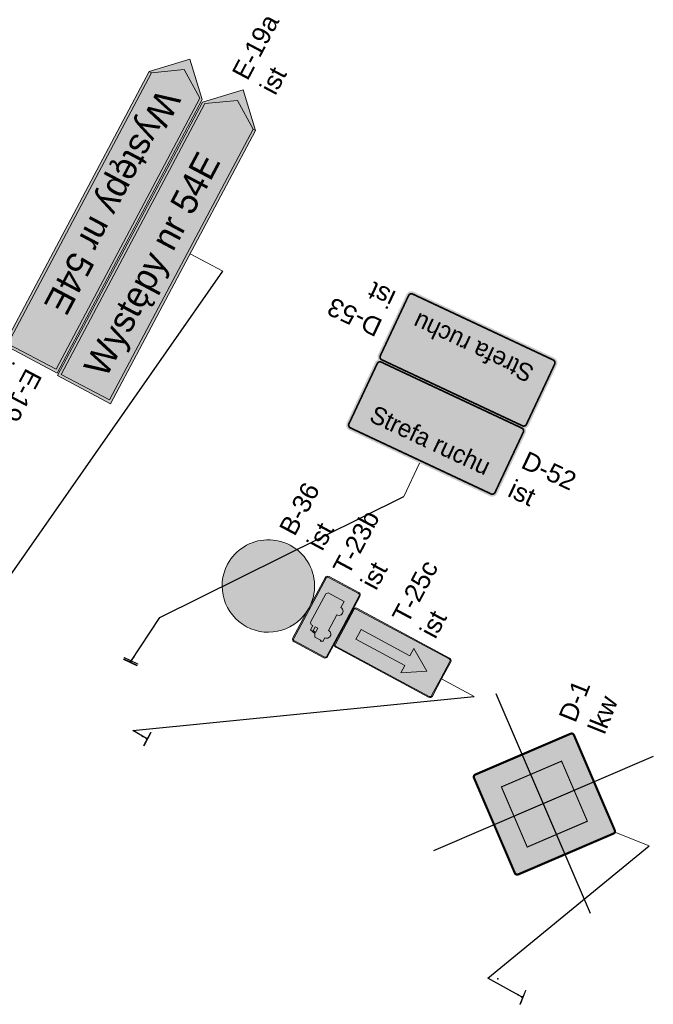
# Model space of a CAD drawing. Header units: metres. Extents: x 7442713 to 7443654, y 5636709 to 5637158.
# Tile 13 of 14: x 7443491 to 7443525, y 5637086 to 5637139. Entities that reach past the tile are written whole.
import ezdxf
from ezdxf.enums import TextEntityAlignment as Align

# ---------------------------------------------------------------- set-up
doc = ezdxf.new("R2010")
doc.units = ezdxf.units.M
for name, color, linetype in [('gaPionowe', 7, 'Continuous'), ('zzz.gaVSDodTekst', 7, 'Continuous'), ('zzz.gaVSDomyslna', 7, 'Continuous'), ('zzz.gaVSNazwa', 7, 'Continuous'), ('zzz.gaVSStan', 7, 'Continuous'), ('zzz.gaVSWielkość', 7, 'Continuous')]:
    doc.layers.add(name, color=color, linetype=linetype)
doc.styles.add('GA-ATR-TEXT', font='arial.ttf', dxfattribs={"width": 0.9})
doc.styles.add('GA-SIGN-TEXT', font='GA_OZ_PION.ttf')
doc.styles.get("Standard").update_dxf_attribs({"font": 'simplex.shx'})
doc.dimstyles.new('GA-LEADER', dxfattribs={"dimtxt": 1, "dimasz": 1, "dimexe": 1, "dimexo": 1, "dimgap": 1, "dimtad": 1, "dimtxsty": 'Standard', "dimcen": 1, "dimadec": 0, "dimazin": 0, "dimtfac": 1, "dimtmove": 0, "dimatfit": 3, "dimfxl": 1, "dimarcsym": 0})

# ---------------------------------------------------------------- blocks, each defined once
blk = doc.blocks.new('gaVSPos')
blk.add_point((0, 0))
blk = doc.blocks.new('gaVSTVcolumn0')
at = {"color": 0, "linetype": 'ByBlock', "lineweight": -2}
for p, q in [((-400, -30), (400, -30)), ((-400, -60), (-400, -30)), ((400, -60), (-400, -60)), ((400, -30), (400, -60))]:
    blk.add_line(p, q, dxfattribs=at)
blk.add_circle((0, 0), 30, dxfattribs=at)
blk = doc.blocks.new('gaVScolumn0')
at = {"color": 0, "linetype": 'ByBlock', "lineweight": -2}
blk.add_line((0, 0), (0, 400), dxfattribs=at)
at = {"color": 7, "style": 'GA-ATR-TEXT', "width": 0.9}
blk.add_attdef('X2', text='', height=150, dxfattribs=at).set_placement((-50, 0), align=Align.BOTTOM_RIGHT)
blk = doc.blocks.new('*U1077')
at = {"layer": 'zzz.gaVSDomyslna', "true_color": 0xffffff}
h = blk.add_hatch(color=7, dxfattribs=at)
edge = h.paths.add_edge_path()
edge.add_line((0, 0), (-210, 0))
edge.add_arc((-210, 30), 30, 180, 270, ccw=False)
edge.add_line((-240, 30), (-240, 1170))
edge.add_arc((-210, 1170), 30, 90, 180, ccw=False)
edge.add_line((-210, 1200), (210, 1200))
edge.add_arc((210, 1170), 30, 0, 90, ccw=False)
edge.add_line((240, 1170), (240, 30))
edge.add_arc((210, 30), 30, -90, 0, ccw=False)
edge.add_line((210, 0), (0, 0))
at = {"layer": 'zzz.gaVSDomyslna', "true_color": 0x000000}
h = blk.add_hatch(color=18, dxfattribs=at)
edge = h.paths.add_edge_path()
edge.add_line((0, 0), (0, 10))
edge.add_line((0, 10), (210, 10))
edge.add_arc((210, 30), 20, 270, 360)
edge.add_line((230, 30), (230, 1170))
edge.add_arc((210, 1170), 20, 360, 450)
edge.add_line((210, 1190), (-210, 1190))
edge.add_arc((-210, 1170), 20, 90, 180)
edge.add_line((-230, 1170), (-230, 30))
edge.add_arc((-210, 30), 20, 180, 270)
edge.add_line((-210, 10), (0, 10))
edge.add_line((0, 10), (0, 0))
edge.add_line((0, 0), (-210, 0))
edge.add_arc((-210, 30), 30, 180, 270, ccw=False)
edge.add_line((-240, 30), (-240, 1170))
edge.add_arc((-210, 1170), 30, 90, 180, ccw=False)
edge.add_line((-210, 1200), (210, 1200))
edge.add_arc((210, 1170), 30, 0, 90, ccw=False)
edge.add_line((240, 1170), (240, 30))
edge.add_arc((210, 30), 30, -90, 0, ccw=False)
edge.add_line((210, 0), (0, 0))
at = {"layer": 'zzz.gaVSDomyslna', "color": 7, "lineweight": 0, "true_color": 0xffffff}
blk.add_lwpolyline([(0, 0), (-210, 0, -0.414214), (-240, 30), (-240, 1170, -0.414214), (-210, 1200), (210, 1200, -0.414214), (240, 1170), (240, 30, -0.414214), (210, 0), (0, 0)], format="xyb", close=True, dxfattribs=at)
at = {"layer": 'zzz.gaVSDomyslna', "color": 18, "lineweight": 0, "true_color": 0x000000}
blk.add_lwpolyline([(0, 0), (0, 10), (210, 10, 0.414214), (230, 30), (230, 1170, 0.414214), (210, 1190), (-210, 1190, 0.414214), (-230, 1170), (-230, 30, 0.414214), (-210, 10), (0, 10), (0, 0), (-210, 0, -0.414214), (-240, 30), (-240, 1170, -0.414214), (-210, 1200), (210, 1200, -0.414214), (240, 1170), (240, 30, -0.414214), (210, 0), (0, 0)], format="xyb", close=True, dxfattribs=at)
blk = doc.blocks.new('*U1075')
at = {"layer": 'zzz.gaVSDomyslna', "linetype": 'ByBlock', "lineweight": -2, "true_color": 0x000000}
blk.add_hatch(color=18, dxfattribs=at).paths.add_polyline_path([(0, 560), (-100, 400), (-40, 400), (-40, 0), (0, 0), (40, 0), (40, 400), (100, 400)])
at = {"layer": 'zzz.gaVSDomyslna', "color": 18, "linetype": 'ByBlock', "lineweight": -2, "true_color": 0x000000}
blk.add_lwpolyline([(-40, 0), (-40, 400), (-100, 400), (0, 560), (100, 400), (40, 400), (40, 0), (0, 0)], close=True, dxfattribs=at)
blk = doc.blocks.new('*U1076')
at = {"layer": 'zzz.gaVSDomyslna', "color": 18, "lineweight": 13, "true_color": 0x000000, "xscale": 1.5, "yscale": 1.5, "rotation": 180}
blk.add_blockref('*U1075', (0, 1020), dxfattribs=at)
blk = doc.blocks.new('*U1074')
at = {"layer": 'zzz.gaVSDomyslna', "lineweight": 13}
for name in ['*U1077', '*U1076']:
    blk.add_blockref(name, (0, 0), dxfattribs=at)
at = {"layer": 'zzz.gaVSDodTekst', "flags": 1}
blk.add_attdef('Addtext', text='', height=1, dxfattribs=at).set_placement((0, 0), align=Align.MIDDLE_LEFT)
at = {"layer": 'zzz.gaVSDomyslna', "flags": 1}
for tag in ['Height', 'Width', 'Position', 'Route', 'ItemNo', 'ID']:
    blk.add_attdef(tag, text='', height=1, dxfattribs=at).set_placement((0, 0), align=Align.MIDDLE_LEFT)
at = {"layer": 'zzz.gaVSNazwa', "style": 'GA-ATR-TEXT'}
blk.add_attdef('Name', text='', height=200, dxfattribs=at).set_placement((340, 700), align=Align.MIDDLE_LEFT)
at = {"layer": 'zzz.gaVSStan', "style": 'GA-ATR-TEXT'}
blk.add_attdef('State', text='', height=200, dxfattribs=at).set_placement((340, 360), align=Align.MIDDLE_LEFT)
at = {"layer": 'zzz.gaVSWielkość', "flags": 1}
blk.add_attdef('Size', text='', height=1, dxfattribs=at).set_placement((0, 0), align=Align.MIDDLE_LEFT)
blk = doc.blocks.new('*U1081')
at = {"layer": 'zzz.gaVSDomyslna', "true_color": 0xffffff}
h = blk.add_hatch(color=7, dxfattribs=at)
edge = h.paths.add_edge_path()
edge.add_line((0, 0), (-370, 0))
edge.add_arc((-370, 30), 30, 179.9999572, 270.0000428, ccw=False)
edge.add_line((-400, 30), (-400, 396.6664))
edge.add_arc((-370, 396.6664), 30, 89.9999572, 180.0000428, ccw=False)
edge.add_line((-370, 426.6664), (370, 426.6664))
edge.add_arc((370, 396.6664), 30, -0.0000428, 90.0000428, ccw=False)
edge.add_line((400, 396.6664), (400, 30))
edge.add_arc((370, 30), 30, -90.0000428, 0.0000428, ccw=False)
edge.add_line((370, 0), (0, 0))
at = {"layer": 'zzz.gaVSDomyslna', "true_color": 0x000000}
h = blk.add_hatch(color=18, dxfattribs=at)
edge = h.paths.add_edge_path()
edge.add_line((0, 0), (0, 10))
edge.add_line((0, 10), (370, 10))
edge.add_arc((370, 30), 20, 269.9999572, 360.0000428)
edge.add_line((390, 30), (390, 396.6664))
edge.add_arc((370, 396.6664), 20, 359.9999572, 450.0000428)
edge.add_line((370, 416.6664), (-370, 416.6664))
edge.add_arc((-370, 396.6664), 20, 89.9999572, 180.0000428)
edge.add_line((-390, 396.6664), (-390, 30))
edge.add_arc((-370, 30), 20, 179.9999572, 270.0000428)
edge.add_line((-370, 10), (0, 10))
edge.add_line((0, 10), (0, 0))
edge.add_line((0, 0), (-370, 0))
edge.add_arc((-370, 30), 30, 179.9999572, 270.0000428, ccw=False)
edge.add_line((-400, 30), (-400, 396.6664))
edge.add_arc((-370, 396.6664), 30, 89.9999572, 180.0000428, ccw=False)
edge.add_line((-370, 426.6664), (370, 426.6664))
edge.add_arc((370, 396.6664), 30, -0.0000428, 90.0000428, ccw=False)
edge.add_line((400, 396.6664), (400, 30))
edge.add_arc((370, 30), 30, -90.0000428, 0.0000428, ccw=False)
edge.add_line((370, 0), (0, 0))
at = {"layer": 'zzz.gaVSDomyslna', "color": 7, "lineweight": 0, "true_color": 0xffffff}
blk.add_lwpolyline([(0, 0), (-370, 0, -0.414214), (-400, 30), (-400, 396.6664, -0.414214), (-370, 426.6664), (370, 426.6664, -0.414214), (400, 396.6664), (400, 30, -0.414214), (370, 0), (0, 0)], format="xyb", close=True, dxfattribs=at)
at = {"layer": 'zzz.gaVSDomyslna', "color": 18, "lineweight": 0, "true_color": 0x000000}
blk.add_lwpolyline([(0, 0), (0, 10), (370, 10, 0.414214), (390, 30), (390, 396.6664, 0.414214), (370, 416.6664), (-370, 416.6664, 0.414214), (-390, 396.6664), (-390, 30, 0.414214), (-370, 10), (0, 10), (0, 0), (-370, 0, -0.414214), (-400, 30), (-400, 396.6664, -0.414214), (-370, 426.6664), (370, 426.6664, -0.414214), (400, 396.6664), (400, 30, -0.414214), (370, 0), (0, 0)], format="xyb", close=True, dxfattribs=at)
blk = doc.blocks.new('*U1079')
at = {"layer": 'zzz.gaVSDomyslna', "linetype": 'ByBlock', "lineweight": -2, "true_color": 0x000000}
h = blk.add_hatch(color=18, dxfattribs=at)
h.paths.add_polyline_path([(240, 240), (220, 260), (-130, 260), (-150, 240), (-150, 220), (-200.5, 220), (-214, 160), (-250, 140), (-250, 70), (-260, 70), (-260, 60), (-250, 60), (-250, 45), (-205, 45, 1), (-115, 45), (75, 45, 1), (165, 45), (240, 45)])
h.paths.add_polyline_path([(-150, 160), (-200.909, 160), (-194.773, 190), (-150, 190)], flags=16)
at = {"layer": 'zzz.gaVSDomyslna', "color": 18, "linetype": 'ByBlock', "lineweight": -2, "true_color": 0x000000}
for p, q in [((-200.5, 220), (-214, 160)), ((-200.5, 220), (-150, 220)), ((-150, 240), (-130, 260)), ((-150, 220), (-150, 240)), ((-130, 260), (220, 260)), ((240, 240), (220, 260)), ((240, 45), (240, 240)), ((-250, 140), (-214, 160)), ((-250, 70), (-250, 140)), ((-200.909, 160), (-194.773, 190)), ((-200.909, 160), (-150, 160)), ((-194.773, 190), (-150, 190)), ((-150, 160), (-150, 190)), ((-260, 60), (-260, 70)), ((-260, 70), (-250, 70)), ((-260, 60), (-250, 60)), ((-250, 45), (-250, 60)), ((-250, 45), (-205, 45)), ((-115, 45), (75, 45)), ((165, 45), (240, 45))]:
    blk.add_line(p, q, dxfattribs=at)
for centre in [(-160, 45), (120, 45)]:
    blk.add_arc(centre, 45, 179.999848, 0, dxfattribs=at)
blk = doc.blocks.new('*U1080')
at = {"layer": 'zzz.gaVSDomyslna', "color": 18, "lineweight": 13, "true_color": 0x000000}
blk.add_blockref('*U1079', (0, 80), dxfattribs=at)
blk = doc.blocks.new('*U1078')
at = {"layer": 'zzz.gaVSDomyslna', "lineweight": 13}
for name in ['*U1081', '*U1080']:
    blk.add_blockref(name, (0, 0), dxfattribs=at)
at = {"layer": 'zzz.gaVSDodTekst', "flags": 1}
blk.add_attdef('Addtext', text='', height=1, dxfattribs=at).set_placement((0, 0), align=Align.MIDDLE_LEFT)
at = {"layer": 'zzz.gaVSDomyslna', "flags": 1}
for tag in ['Height', 'Width', 'Position', 'Route', 'ItemNo', 'ID']:
    blk.add_attdef(tag, text='', height=1, dxfattribs=at).set_placement((0, 0), align=Align.MIDDLE_LEFT)
at = {"layer": 'zzz.gaVSNazwa', "style": 'GA-ATR-TEXT'}
blk.add_attdef('Name', text='', height=200, dxfattribs=at).set_placement((500, 313), align=Align.MIDDLE_LEFT)
at = {"layer": 'zzz.gaVSStan', "style": 'GA-ATR-TEXT'}
blk.add_attdef('State', text='', height=200, dxfattribs=at).set_placement((500, -27), align=Align.MIDDLE_LEFT)
at = {"layer": 'zzz.gaVSWielkość', "flags": 1}
blk.add_attdef('Size', text='', height=1, dxfattribs=at).set_placement((0, 0), align=Align.MIDDLE_LEFT)
blk = doc.blocks.new('*U1083')
at = {"layer": 'zzz.gaVSDomyslna', "linetype": 'ByBlock', "lineweight": -2, "true_color": 0x4c4c4c}
h = blk.add_hatch(color=251, dxfattribs=at)
h.paths.add_polyline_path([(-400, 400, 1), (400, 400, 1)])
h.paths.add_polyline_path([(320, 400, -1), (-320, 400, -1)], flags=16)
at = {"layer": 'zzz.gaVSDomyslna', "color": 251, "lineweight": 0, "true_color": 0x4c4c4c}
blk.add_lwpolyline([(0, 800, -1), (0, 0, -1), (0, 800, -2.58748)], format="xyb", dxfattribs=at)
blk = doc.blocks.new('*U1084')
at = {"layer": 'zzz.gaVSDomyslna', "lineweight": 0, "true_color": 0xffffff}
blk.add_hatch(color=7, dxfattribs=at).paths.add_polyline_path([(320, 400, 1), (-320, 400, 1)])
blk = doc.blocks.new('*U1085')
at = {"layer": 'zzz.gaVSDomyslna', "lineweight": 0, "true_color": 0x2e2e2e}
h = blk.add_hatch(color=250, dxfattribs=at)
h.paths.add_polyline_path([(245.965, 594.111), (51.8545, 400), (245.965, 205.889, 0.347061)])
h.paths.add_polyline_path([(194.111, 645.965, 0.347061), (-194.111, 645.965), (0, 451.854)])
h.paths.add_polyline_path([(-245.965, 594.111, 0.347061), (-245.965, 205.889), (-51.8545, 400)])
h.paths.add_polyline_path([(194.111, 154.035), (0, 348.146), (-194.111, 154.035, 0.347061)])
blk = doc.blocks.new('*U1086')
at = {"layer": 'zzz.gaVSDomyslna', "lineweight": 0, "true_color": 0x4c4c4c}
blk.add_hatch(color=251, dxfattribs=at).paths.add_polyline_path([(-246.491, 604.064, -0.0469785), (-204.064, 646.491), (246.491, 195.936, -0.0469785), (204.064, 153.509)])
blk = doc.blocks.new('*U1087')
at = {"layer": 'zzz.gaVSDomyslna', "lineweight": 0, "true_color": 0x4c4c4c}
blk.add_hatch(color=251, dxfattribs=at).paths.add_polyline_path([(246.491, 604.064, 0.0469785), (204.064, 646.491), (-246.491, 195.936, 0.0469785), (-204.064, 153.509)])
blk = doc.blocks.new('*U1089')
at = {"layer": 'zzz.gaVSDomyslna', "color": 251, "lineweight": 13, "true_color": 0x4c4c4c, "xscale": 1.25, "yscale": 1.25}
for name in ['*U1083', '*U1086', '*U1087']:
    blk.add_blockref(name, (0, 0), dxfattribs=at)
at = {"layer": 'zzz.gaVSDomyslna', "color": 7, "lineweight": 13, "true_color": 0xffffff, "xscale": 1.25, "yscale": 1.25}
blk.add_blockref('*U1084', (0, 0), dxfattribs=at)
at = {"layer": 'zzz.gaVSDomyslna', "color": 250, "lineweight": 13, "true_color": 0x2e2e2e, "xscale": 1.25, "yscale": 1.25}
blk.add_blockref('*U1085', (0, 0), dxfattribs=at)
blk = doc.blocks.new('*U1082')
at = {"layer": 'zzz.gaVSDomyslna', "lineweight": 13}
blk.add_blockref('*U1089', (0, 0), dxfattribs=at)
at = {"layer": 'zzz.gaVSDodTekst', "flags": 1}
blk.add_attdef('Addtext', text='', height=1, dxfattribs=at).set_placement((0, 0), align=Align.MIDDLE_LEFT)
at = {"layer": 'zzz.gaVSDomyslna', "flags": 1}
for tag in ['Height', 'Width', 'Position', 'Route', 'ItemNo', 'ID']:
    blk.add_attdef(tag, text='', height=1, dxfattribs=at).set_placement((0, 0), align=Align.MIDDLE_LEFT)
at = {"layer": 'zzz.gaVSNazwa', "style": 'GA-ATR-TEXT'}
blk.add_attdef('Name', text='', height=200, dxfattribs=at).set_placement((600, 600), align=Align.MIDDLE_LEFT)
at = {"layer": 'zzz.gaVSStan', "style": 'GA-ATR-TEXT'}
blk.add_attdef('State', text='', height=200, dxfattribs=at).set_placement((600, 260), align=Align.MIDDLE_LEFT)
at = {"layer": 'zzz.gaVSWielkość', "flags": 1}
blk.add_attdef('Size', text='', height=1, dxfattribs=at).set_placement((0, 0), align=Align.MIDDLE_LEFT)
blk = doc.blocks.new('*U1091')
at = {"layer": 'zzz.gaVSDomyslna', "lineweight": 0, "true_color": 0xffffff}
blk.add_hatch(color=7, dxfattribs=at).paths.add_polyline_path([(450, 390, 0.414214), (420, 420), (-420, 420, 0.414214), (-450, 390), (-450, 30, 0.414214), (-420, 0), (420, 0, 0.414214), (450, 30)])
blk = doc.blocks.new('*U1092')
at = {"layer": 'zzz.gaVSDomyslna', "color": 18, "lineweight": 0, "true_color": 0x000000, "const_width": 9}
blk.add_lwpolyline([(436.5, 390), (436.5, 30, -0.414214), (420, 13.5), (-420, 13.5, -0.414214), (-436.5, 30), (-436.5, 390, -0.414214), (-420, 406.5), (420, 406.5, -0.414214), (436.5, 390, -1)], format="xyb", dxfattribs=at)
blk = doc.blocks.new('*U1093')
at = {"layer": 'zzz.gaVSDomyslna', "lineweight": 0, "true_color": 0x000000}
h = blk.add_hatch(color=18, dxfattribs=at)
edge = h.paths.add_edge_path()
edge.add_line((66, 305), (60, 311))
edge.add_line((60, 311), (52.9, 346.4))
edge.add_ellipse((0, -2054.5), major_axis=(1698.1, 1698.1), ratio=1, start_angle=43.7374, end_angle=46.2626)
edge.add_line((-52.9, 346.4), (-60, 311))
edge.add_line((-60, 311), (-66, 305))
edge.add_line((-66, 305), (-66, 251))
edge.add_line((-66, 251), (-60, 251))
edge.add_line((-60, 251), (-60, 233))
edge.add_line((-60, 233), (-42, 233))
edge.add_line((-42, 233), (-42, 251))
edge.add_line((-42, 251), (42, 251))
edge.add_line((42, 251), (42, 233))
edge.add_line((42, 233), (60, 233))
edge.add_line((60, 233), (60, 251))
edge.add_line((60, 251), (66, 251))
edge.add_line((66, 251), (66, 305))
h.paths.add_polyline_path([(60, 269), (60, 263), (-60, 263), (-60, 269)], flags=16)
h.paths.add_polyline_path([(-50, 311), (-46, 335), (46, 335), (50, 311)], flags=16)
edge = h.paths.add_edge_path(flags=16)
edge.add_ellipse((51, 287), major_axis=(-6.36, 6.36), ratio=1, start_angle=44.9998, end_angle=225.0003, ccw=False)
edge.add_ellipse((51, 287), major_axis=(6.36, 6.36), ratio=1, start_angle=-44.9998, end_angle=135, ccw=False)
edge = h.paths.add_edge_path(flags=16)
edge.add_ellipse((-51, 287), major_axis=(6.36, 6.36), ratio=1, start_angle=-44.9998, end_angle=135, ccw=False)
edge.add_ellipse((-51, 287), major_axis=(-6.36, 6.36), ratio=1, start_angle=44.9998, end_angle=225.0003, ccw=False)
at = {"layer": 'zzz.gaVSDomyslna', "color": 18, "linetype": 'ByBlock', "lineweight": 0, "true_color": 0x000000, "style": 'GA-SIGN-TEXT'}
blk.add_text('Strefa ruchu', height=96, dxfattribs=at).set_placement((0, 89), align=Align.CENTER)
blk = doc.blocks.new('*U1095')
at = {"layer": 'zzz.gaVSDomyslna', "color": 7, "lineweight": 13, "true_color": 0xffffff, "xscale": 2, "yscale": 2}
blk.add_blockref('*U1091', (0, 0), dxfattribs=at)
at = {"layer": 'zzz.gaVSDomyslna', "color": 18, "lineweight": 13, "true_color": 0x000000, "xscale": 2, "yscale": 2}
for name in ['*U1092', '*U1093']:
    blk.add_blockref(name, (0, 0), dxfattribs=at)
blk = doc.blocks.new('*U1090')
at = {"layer": 'zzz.gaVSDomyslna', "lineweight": 13}
blk.add_blockref('*U1095', (0, 0), dxfattribs=at)
at = {"layer": 'zzz.gaVSDodTekst', "flags": 1}
blk.add_attdef('Addtext', text='', height=1, dxfattribs=at).set_placement((0, 0), align=Align.MIDDLE_LEFT)
at = {"layer": 'zzz.gaVSDomyslna', "flags": 1}
for tag in ['Height', 'Width', 'Position', 'Route', 'ItemNo', 'ID']:
    blk.add_attdef(tag, text='', height=1, dxfattribs=at).set_placement((0, 0), align=Align.MIDDLE_LEFT)
at = {"layer": 'zzz.gaVSNazwa', "style": 'GA-ATR-TEXT'}
blk.add_attdef('Name', text='', height=200, dxfattribs=at).set_placement((1000, 520), align=Align.MIDDLE_LEFT)
at = {"layer": 'zzz.gaVSStan', "style": 'GA-ATR-TEXT'}
blk.add_attdef('State', text='', height=200, dxfattribs=at).set_placement((1000, 180), align=Align.MIDDLE_LEFT)
at = {"layer": 'zzz.gaVSWielkość', "flags": 1}
blk.add_attdef('Size', text='', height=1, dxfattribs=at).set_placement((0, 0), align=Align.MIDDLE_LEFT)
blk = doc.blocks.new('gaVSTVcolumn0R')
at = {"color": 0, "linetype": 'ByBlock', "lineweight": -2}
for p, q in [((400, 60), (-400, 60)), ((-400, 60), (-400, 30)), ((-400, 30), (400, 30)), ((400, 30), (400, 60))]:
    blk.add_line(p, q, dxfattribs=at)
blk = doc.blocks.new('*U1097')
at = {"layer": 'zzz.gaVSDomyslna', "lineweight": 0, "true_color": 0xffffff}
blk.add_hatch(color=7, dxfattribs=at).paths.add_polyline_path([(450, 390, 0.414214), (420, 420), (-420, 420, 0.414214), (-450, 390), (-450, 30, 0.414214), (-420, 0), (420, 0, 0.414214), (450, 30)])
blk = doc.blocks.new('*U1098')
at = {"layer": 'zzz.gaVSDomyslna', "color": 18, "lineweight": 0, "true_color": 0x000000, "const_width": 9}
blk.add_lwpolyline([(436.5, 390), (436.5, 30, -0.414214), (420, 13.5), (-420, 13.5, -0.414214), (-436.5, 30), (-436.5, 390, -0.414214), (-420, 406.5), (420, 406.5, -0.414214), (436.5, 390, -1)], format="xyb", dxfattribs=at)
blk = doc.blocks.new('*U1099')
at = {"layer": 'zzz.gaVSDomyslna', "lineweight": 0, "true_color": 0x000000}
h = blk.add_hatch(color=18, dxfattribs=at)
edge = h.paths.add_edge_path()
edge.add_line((66, 305), (60, 311))
edge.add_line((60, 311), (52.9, 346.4))
edge.add_ellipse((0, -2054.5), major_axis=(1698.1, 1698.1), ratio=1, start_angle=43.7374, end_angle=46.2626)
edge.add_line((-52.9, 346.4), (-60, 311))
edge.add_line((-60, 311), (-66, 305))
edge.add_line((-66, 305), (-66, 251))
edge.add_line((-66, 251), (-60, 251))
edge.add_line((-60, 251), (-60, 233))
edge.add_line((-60, 233), (-42, 233))
edge.add_line((-42, 233), (-42, 251))
edge.add_line((-42, 251), (42, 251))
edge.add_line((42, 251), (42, 233))
edge.add_line((42, 233), (60, 233))
edge.add_line((60, 233), (60, 251))
edge.add_line((60, 251), (66, 251))
edge.add_line((66, 251), (66, 305))
h.paths.add_polyline_path([(60, 269), (60, 263), (-60, 263), (-60, 269)], flags=16)
h.paths.add_polyline_path([(-50, 311), (-46, 335), (46, 335), (50, 311)], flags=16)
edge = h.paths.add_edge_path(flags=16)
edge.add_ellipse((51, 287), major_axis=(-6.36, 6.36), ratio=1, start_angle=44.9998, end_angle=225.0003, ccw=False)
edge.add_ellipse((51, 287), major_axis=(6.36, 6.36), ratio=1, start_angle=-44.9998, end_angle=135, ccw=False)
edge = h.paths.add_edge_path(flags=16)
edge.add_ellipse((-51, 287), major_axis=(6.36, 6.36), ratio=1, start_angle=-44.9998, end_angle=135, ccw=False)
edge.add_ellipse((-51, 287), major_axis=(-6.36, 6.36), ratio=1, start_angle=44.9998, end_angle=225.0003, ccw=False)
at = {"layer": 'zzz.gaVSDomyslna', "color": 18, "linetype": 'ByBlock', "lineweight": 0, "true_color": 0x000000, "style": 'GA-SIGN-TEXT'}
blk.add_text('Strefa ruchu', height=96, dxfattribs=at).set_placement((0, 89), align=Align.CENTER)
blk = doc.blocks.new('*U1100')
at = {"layer": 'zzz.gaVSDomyslna', "lineweight": 0, "true_color": 0x4c4c4c}
blk.add_hatch(color=251, dxfattribs=at).paths.add_polyline_path([(432, 378.494), (432, 390, 0.414214), (420, 402), (340.487, 402), (-432, 41.5059), (-432, 30, 0.414214), (-420, 18), (-340.487, 18)])
blk = doc.blocks.new('*U1102')
at = {"layer": 'zzz.gaVSDomyslna', "color": 7, "lineweight": 13, "true_color": 0xffffff, "xscale": 2, "yscale": 2}
blk.add_blockref('*U1097', (0, 0), dxfattribs=at)
at = {"layer": 'zzz.gaVSDomyslna', "color": 18, "lineweight": 13, "true_color": 0x000000, "xscale": 2, "yscale": 2}
for name in ['*U1098', '*U1099']:
    blk.add_blockref(name, (0, 0), dxfattribs=at)
at = {"layer": 'zzz.gaVSDomyslna', "color": 251, "lineweight": 13, "true_color": 0x4c4c4c, "xscale": 2, "yscale": 2}
blk.add_blockref('*U1100', (0, 0), dxfattribs=at)
blk = doc.blocks.new('*U1096')
at = {"layer": 'zzz.gaVSDomyslna', "lineweight": 13}
blk.add_blockref('*U1102', (0, 0), dxfattribs=at)
at = {"layer": 'zzz.gaVSDodTekst', "flags": 1}
blk.add_attdef('Addtext', text='', height=1, dxfattribs=at).set_placement((0, 0), align=Align.MIDDLE_LEFT)
at = {"layer": 'zzz.gaVSDomyslna', "flags": 1}
for tag in ['Height', 'Width', 'Position', 'Route', 'ItemNo', 'ID']:
    blk.add_attdef(tag, text='', height=1, dxfattribs=at).set_placement((0, 0), align=Align.MIDDLE_LEFT)
at = {"layer": 'zzz.gaVSNazwa', "style": 'GA-ATR-TEXT'}
blk.add_attdef('Name', text='', height=200, dxfattribs=at).set_placement((1000, 520), align=Align.MIDDLE_LEFT)
at = {"layer": 'zzz.gaVSStan', "style": 'GA-ATR-TEXT'}
blk.add_attdef('State', text='', height=200, dxfattribs=at).set_placement((1000, 180), align=Align.MIDDLE_LEFT)
at = {"layer": 'zzz.gaVSWielkość', "flags": 1}
blk.add_attdef('Size', text='', height=1, dxfattribs=at).set_placement((0, 0), align=Align.MIDDLE_LEFT)
blk = doc.blocks.new('*U1105')
at = {"layer": 'zzz.gaVSDomyslna', "true_color": 0xffffff}
blk.add_hatch(color=7, dxfattribs=at).paths.add_polyline_path([(-1836.72, 0), (-1836.72, 650), (1511.72, 650), (1836.72, 325), (1511.72, 0)])
at = {"layer": 'zzz.gaVSDomyslna', "true_color": 0x2e2e2e}
blk.add_hatch(color=250, dxfattribs=at).paths.add_polyline_path([(1511.72, 30), (1706.72, 325), (1511.72, 620), (-1806.72, 620), (-1806.72, 30), (1511.72, 30), (1511.72, 0), (-1836.72, 0), (-1836.72, 650), (1511.72, 650), (1836.72, 325), (1511.72, 0)])
at = {"layer": 'zzz.gaVSDomyslna', "color": 7, "lineweight": 0, "true_color": 0xffffff}
blk.add_lwpolyline([(-1836.72, 0), (-1836.72, 650), (1511.72, 650), (1836.72, 325), (1511.72, 0)], close=True, dxfattribs=at)
at = {"layer": 'zzz.gaVSDomyslna', "color": 250, "lineweight": 0, "true_color": 0x2e2e2e}
blk.add_lwpolyline([(1511.72, 30), (1706.72, 325), (1511.72, 620), (-1806.72, 620), (-1806.72, 30), (1511.72, 30), (1511.72, 0), (-1836.72, 0), (-1836.72, 650), (1511.72, 650), (1836.72, 325), (1511.72, 0)], close=True, dxfattribs=at)
at = {"layer": 'zzz.gaVSDomyslna', "color": 7, "lineweight": 0}
blk.add_lwpolyline([(1511.72, 0), (-1836.72, 0), (-1836.72, 650), (1511.72, 650), (1836.72, 325), (1511.72, 0)], dxfattribs=at)
blk = doc.blocks.new('*U1104')
at = {"layer": 'zzz.gaVSDomyslna', "color": 250, "lineweight": 13, "true_color": 0x2e2e2e, "style": 'GA-SIGN-TEXT'}
blk.add_text('Występy nr 54E', height=282, dxfattribs=at).set_placement((-1625.22, 171))
blk = doc.blocks.new('*U1103')
at = {"layer": 'zzz.gaVSDomyslna', "lineweight": 13}
for name in ['*U1105', '*U1104']:
    blk.add_blockref(name, (0, 0), dxfattribs=at)
at = {"layer": 'zzz.gaVSDodTekst', "flags": 1}
blk.add_attdef('Addtext', text='', height=1, dxfattribs=at).set_placement((0, 0), align=Align.MIDDLE_LEFT)
at = {"layer": 'zzz.gaVSDomyslna', "flags": 1}
for tag in ['Width', 'Height', 'Position', 'Route', 'ItemNo', 'ID']:
    blk.add_attdef(tag, text='', height=1, dxfattribs=at).set_placement((0, 0), align=Align.MIDDLE_LEFT)
at = {"layer": 'zzz.gaVSNazwa', "style": 'GA-ATR-TEXT'}
blk.add_attdef('Name', text='', height=200, dxfattribs=at).set_placement((1936.72, 425), align=Align.MIDDLE_LEFT)
at = {"layer": 'zzz.gaVSStan', "style": 'GA-ATR-TEXT'}
blk.add_attdef('State', text='', height=200, dxfattribs=at).set_placement((1936.72, 85), align=Align.MIDDLE_LEFT)
at = {"layer": 'zzz.gaVSWielkość', "flags": 1}
blk.add_attdef('Size', text='', height=1, dxfattribs=at).set_placement((0, 0), align=Align.MIDDLE_LEFT)
blk = doc.blocks.new('*U1108')
at = {"layer": 'zzz.gaVSDomyslna', "true_color": 0xffffff}
blk.add_hatch(color=7, dxfattribs=at).paths.add_polyline_path([(1836.72, 0), (1836.72, 650), (-1511.72, 650), (-1836.72, 325), (-1511.72, 0)])
at = {"layer": 'zzz.gaVSDomyslna', "true_color": 0x2e2e2e}
blk.add_hatch(color=250, dxfattribs=at).paths.add_polyline_path([(-1511.72, 30), (-1706.72, 325), (-1511.72, 620), (1806.72, 620), (1806.72, 30), (-1511.72, 30), (-1511.72, 0), (1836.72, 0), (1836.72, 650), (-1511.72, 650), (-1836.72, 325), (-1511.72, 0)])
at = {"layer": 'zzz.gaVSDomyslna', "color": 7, "lineweight": 0, "true_color": 0xffffff}
blk.add_lwpolyline([(1836.72, 0), (1836.72, 650), (-1511.72, 650), (-1836.72, 325), (-1511.72, 0)], close=True, dxfattribs=at)
at = {"layer": 'zzz.gaVSDomyslna', "color": 250, "lineweight": 0, "true_color": 0x2e2e2e}
blk.add_lwpolyline([(-1511.72, 30), (-1706.72, 325), (-1511.72, 620), (1806.72, 620), (1806.72, 30), (-1511.72, 30), (-1511.72, 0), (1836.72, 0), (1836.72, 650), (-1511.72, 650), (-1836.72, 325), (-1511.72, 0)], close=True, dxfattribs=at)
at = {"layer": 'zzz.gaVSDomyslna', "color": 7, "lineweight": 0}
blk.add_lwpolyline([(-1511.72, 0), (1836.72, 0), (1836.72, 650), (-1511.72, 650), (-1836.72, 325), (-1511.72, 0)], dxfattribs=at)
blk = doc.blocks.new('*U1107')
at = {"layer": 'zzz.gaVSDomyslna', "color": 250, "lineweight": 13, "true_color": 0x2e2e2e, "style": 'GA-SIGN-TEXT'}
blk.add_text('Występy nr 54E', height=282, dxfattribs=at).set_placement((-1407.22, 171))
blk = doc.blocks.new('*U1106')
at = {"layer": 'zzz.gaVSDomyslna', "lineweight": 13}
for name in ['*U1108', '*U1107']:
    blk.add_blockref(name, (0, 0), dxfattribs=at)
at = {"layer": 'zzz.gaVSDodTekst', "flags": 1}
blk.add_attdef('Addtext', text='', height=1, dxfattribs=at).set_placement((0, 0), align=Align.MIDDLE_LEFT)
at = {"layer": 'zzz.gaVSDomyslna', "flags": 1}
for tag in ['Width', 'Height', 'Position', 'Route', 'ItemNo', 'ID']:
    blk.add_attdef(tag, text='', height=1, dxfattribs=at).set_placement((0, 0), align=Align.MIDDLE_LEFT)
at = {"layer": 'zzz.gaVSNazwa', "style": 'GA-ATR-TEXT'}
blk.add_attdef('Name', text='', height=200, dxfattribs=at).set_placement((1936.72, 425), align=Align.MIDDLE_LEFT)
at = {"layer": 'zzz.gaVSStan', "style": 'GA-ATR-TEXT'}
blk.add_attdef('State', text='', height=200, dxfattribs=at).set_placement((1936.72, 85), align=Align.MIDDLE_LEFT)
at = {"layer": 'zzz.gaVSWielkość', "flags": 1}
blk.add_attdef('Size', text='', height=1, dxfattribs=at).set_placement((0, 0), align=Align.MIDDLE_LEFT)
blk = doc.blocks.new('*U1122')
at = {"layer": 'zzz.gaVSDomyslna', "lineweight": 0, "true_color": 0xffffff}
blk.add_hatch(color=7, dxfattribs=at).paths.add_polyline_path([(401.637, 404.323, 0.414214), (401.637, 415.637), (5.65685, 811.616, 0.414214), (-5.65685, 811.616), (-401.637, 415.637, 0.414214), (-401.637, 404.323), (-5.65685, 8.34315, 0.414214), (5.65685, 8.34315)])
blk = doc.blocks.new('*U1123')
at = {"layer": 'zzz.gaVSDomyslna', "lineweight": 0, "true_color": 0xe2e2e2}
blk.add_hatch(color=254, dxfattribs=at).paths.add_polyline_path([(0, 656.053), (-246.073, 409.98), (0, 163.907), (246.073, 409.98)])
blk = doc.blocks.new('*U1124')
at = {"layer": 'zzz.gaVSDomyslna', "color": 18, "lineweight": 0, "true_color": 0x000000, "const_width": 12}
blk.add_lwpolyline([(-405.879, 400.08), (-9.89949, 4.10051, 0.414214), (9.89949, 4.10051), (405.879, 400.08, 0.414214), (405.879, 419.879), (9.89949, 815.859, 0.414214), (-9.89949, 815.859), (-405.879, 419.879, 0.414214), (-405.879, 400.08, 17.1896)], format="xyb", dxfattribs=at)
at = {"layer": 'zzz.gaVSDomyslna', "color": 18, "lineweight": 0, "true_color": 0x000000, "const_width": 6}
blk.add_lwpolyline([(-157.997, 317.661), (0, 159.664), (250.316, 409.98), (0, 660.296), (-250.316, 409.98)], close=True, dxfattribs=at)
blk = doc.blocks.new('*U1126')
at = {"layer": 'zzz.gaVSDomyslna', "color": 18, "lineweight": 13, "true_color": 0x000000, "xscale": 2, "yscale": 2}
blk.add_blockref('*U1124', (0, 0), dxfattribs=at)
at = {"layer": 'zzz.gaVSDomyslna', "color": 7, "lineweight": 13, "true_color": 0xffffff, "xscale": 2, "yscale": 2}
blk.add_blockref('*U1122', (0, 0), dxfattribs=at)
at = {"layer": 'zzz.gaVSDomyslna', "color": 254, "lineweight": 13, "true_color": 0xe2e2e2, "xscale": 2, "yscale": 2}
blk.add_blockref('*U1123', (0, 0), dxfattribs=at)
blk = doc.blocks.new('z.ga4.Cross-2')
at = {"color": 0, "linetype": 'Continuous', "lineweight": -2}
for p, q in [((-0.5, -0.5), (0.5, 0.5)), ((0.5, -0.5), (-0.5, 0.5))]:
    blk.add_line(p, q, dxfattribs=at)
blk = doc.blocks.new('*U1121')
at = {"layer": 'zzz.gaVSDomyslna', "color": 10, "lineweight": 30, "xscale": 1830.3111833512, "yscale": 1830.31166480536}
blk.add_blockref('z.ga4.Cross-2', (0, 832), dxfattribs=at)
at = {"layer": 'zzz.gaVSDomyslna', "lineweight": 13}
blk.add_blockref('*U1126', (0, 0), dxfattribs=at)
at = {"layer": 'zzz.gaVSDodTekst', "flags": 1}
blk.add_attdef('Addtext', text='', height=1, dxfattribs=at).set_placement((0, 0), align=Align.MIDDLE_LEFT)
at = {"layer": 'zzz.gaVSDomyslna', "flags": 1}
for tag in ['Height', 'Width', 'Position', 'Route', 'ItemNo', 'ID']:
    blk.add_attdef(tag, text='', height=1, dxfattribs=at).set_placement((0, 0), align=Align.MIDDLE_LEFT)
at = {"layer": 'zzz.gaVSNazwa', "style": 'GA-ATR-TEXT'}
blk.add_attdef('Name', text='', height=200, dxfattribs=at).set_placement((932, 932), align=Align.MIDDLE_LEFT)
at = {"layer": 'zzz.gaVSStan', "style": 'GA-ATR-TEXT'}
blk.add_attdef('State', text='', height=200, dxfattribs=at).set_placement((932, 592), align=Align.MIDDLE_LEFT)
at = {"layer": 'zzz.gaVSWielkość', "flags": 1}
blk.add_attdef('Size', text='', height=1, dxfattribs=at).set_placement((0, 0), align=Align.MIDDLE_LEFT)

msp = doc.modelspace()

# ---------------------------------------------------------------- block references
at = {"layer": 'gaPionowe', "lineweight": 13}
for name, p, xscale, yscale, rotation, values in [('*U1103', (7443499.857, 5637126.235), 0.004999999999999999, 0.004999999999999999, 62.07012138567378, {'Name': 'E-19a', 'State': 'ist'}), ('*U1106', (7443494.096, 5637129.419), 0.005, 0.005, 242.0703318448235, {'Name': 'E-19a', 'State': 'ist'}), ('*U1096', (7443515.751, 5637122.393), 0.005, 0.005, 154.85181622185, {'Name': 'D-53', 'State': 'ist'}), ('*U1090', (7443512.268, 5637114.907), 0.005, 0.005, 334.8516057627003, {'Name': 'D-52', 'State': 'ist'}), ('*U1082', (7443506.289, 5637107.077), 0.005, 0.005, 61.77798601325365, {'Name': 'B-36', 'State': 'ist'}), ('*U1078', (7443508.168, 5637106.068), 0.005, 0.005, 61.77798601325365, {'Name': 'T-23b', 'State': 'ist'}), ('*U1074', (7443513.455, 5637103.231), 0.005, 0.005, 61.77777555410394, {'Name': 'T-25c', 'State': 'ist'}), ('*U1121', (7443522.823, 5637094.937), 0.005, 0.005, 68.211233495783, {'Name': 'D-1', 'State': 'lkw'})]:
    msp.add_blockref(name, p, dxfattribs=dict(at, xscale=xscale, yscale=yscale, rotation=rotation)).add_auto_attribs(values)
for name, p, xscale, yscale, rotation in [('gaVScolumn0', (7443501.624, 5637125.298), 0.005, 0.005, 62.07033184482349), ('gaVScolumn0', (7443511.418, 5637113.096), 0.005, 0.005, 334.8518162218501), ('gaVSTVcolumn0', (7443496.644, 5637104.166), 0.001, 0.001, 334.8518162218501), ('gaVSTVcolumn0R', (7443496.644, 5637104.166), 0.001, 0.001, 334.8518162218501), ('gaVScolumn0', (7443515.217, 5637102.285), 0.005, 0.005, 61.77798601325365), ('gaVSTVcolumn0', (7443497.5, 5637100), 0.001, 0.001, 61.77798601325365), ('gaVScolumn0', (7443524.68, 5637094.195), 0.005, 0.005, 68.21144395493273), ('gaVSTVcolumn0', (7443517.814, 5637086.019), 0.001, 0.001, 68.21144395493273)]:
    msp.add_blockref(name, p, dxfattribs=dict(at, xscale=xscale, yscale=yscale, rotation=rotation))
for p, rotation in [((7443496.644, 5637104.166), 334.8518162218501), ((7443497.5, 5637100), 61.77798601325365), ((7443516.495, 5637087.01), 63.78277459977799), ((7443517.814, 5637086.019), 68.21144395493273)]:
    msp.add_blockref('gaVSPos', p, dxfattribs=dict(at, rotation=rotation))

# ---------------------------------------------------------------- leaders
for points in [[(7443489.73, 5637105.727), (7443488.416, 5637106.383), (7443501.624, 5637125.298)], [(7443496.644, 5637104.166), (7443498.22, 5637106.562), (7443511.418, 5637113.096)], [(7443497.5, 5637100), (7443496.749, 5637100.44), (7443515.217, 5637102.285)], [(7443517.814, 5637086.019), (7443515.955, 5637087.048), (7443524.68, 5637094.195)]]:
    msp.add_leader(points, dimstyle='GA-LEADER', override={"dimasz": 0.3}, dxfattribs=at)

doc.saveas('drawing.dxf')
